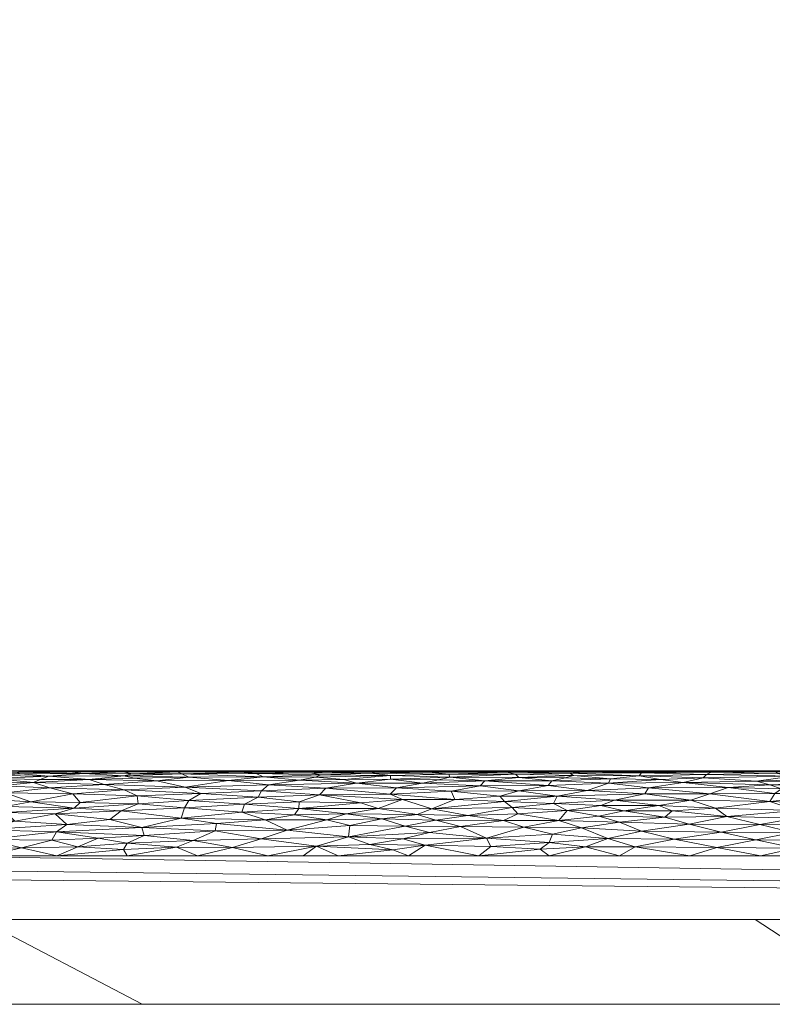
# Model space of a CAD drawing. Header units: millimetres. Extents: x -300 to 300, y 0 to 450.
# Tile 55 of 256: x -90 to -73, y 0 to 23. Entities that reach past the tile are written whole.
import ezdxf

# ---------------------------------------------------------------- set-up
doc = ezdxf.new("R2010")
doc.units = ezdxf.units.MM
doc.layers.add('A-GENM', color=13, linetype='Continuous')

# ---------------------------------------------------------------- blocks, each defined once
blk = doc.blocks.new('MODEL_CCAS0420-1080410R0 - MODEL_CCAS0420-1080410R0-453240-Preview')
at = {"layer": 'A-GENM', "lineweight": 9}
mesh = blk.add_polyface(dxfattribs=at)
corners = [(-296.159, -20, -110), (-295.657, -15.55, -110), (-294.177, -11.323, -110), (-291.793, -7.531, -110), (-288.625, -4.364, -110), (-284.831, -1.981, -110), (-280.602, -0.502, -110), (-276.147, 0, -110), (276.147, 0, -110), (280.596, -0.501, -110), (284.825, -1.978, -110), (288.619, -4.359, -110), (291.788, -7.525, -110), (294.174, -11.316, -110), (295.656, -15.545, -110), (296.159, -20, -110), (296.159, -426.171, -110), (295.658, -430.617, -110), (294.182, -434.842, -110), (291.802, -438.632, -110), (288.638, -441.797, -110), (284.848, -444.179, -110), (280.622, -445.657, -110), (276.171, -446.159, -110), (-276.171, -446.159, -110), (-280.617, -445.658, -110), (-284.842, -444.182, -110), (-288.632, -441.802, -110), (-291.797, -438.638, -110), (-294.179, -434.848, -110), (-295.657, -430.622, -110), (-296.159, -426.171, -110)]
mesh.append_faces([[corners[k] for k in face] for face in [(15, 12, 13, 14)]], dxfattribs={"vtx0": -1})
mesh.append_faces([[corners[k] for k in face] for face in [(16, 8, 15)]], dxfattribs={"vtx0": -1, "vtx1": -1})
mesh.append_faces([[corners[k] for k in face] for face in [(24, 31, 7, 8)]], dxfattribs={"vtx0": -1, "vtx1": -1, "vtx3": -1})
mesh.append_faces([[corners[k] for k in face] for face in [(31, 24, 25, 30), (18, 21, 22, 17), (17, 22, 23, 16)]], dxfattribs={"vtx0": -1, "vtx2": -1})
mesh.append_faces([[corners[k] for k in face] for face in [(0, 3, 4, 5), (0, 5, 6, 7)]], dxfattribs={"vtx0": -1, "vtx3": -1})
mesh.append_faces([[corners[k] for k in face] for face in [(28, 29, 27)]], dxfattribs={"vtx1": -1})
mesh.append_faces([[corners[k] for k in face] for face in [(25, 26, 30), (11, 12, 15, 10), (9, 10, 15, 8), (31, 0, 7)]], dxfattribs={"vtx1": -1, "vtx2": -1})
mesh.append_faces([[corners[k] for k in face] for face in [(23, 24, 8, 16)]], dxfattribs={"vtx1": -1, "vtx2": -1, "vtx3": -1})
mesh.append_faces([[corners[k] for k in face] for face in [(26, 27, 29, 30)]], dxfattribs={"vtx1": -1, "vtx3": -1})
mesh.append_faces([[corners[k] for k in face] for face in [(19, 20, 21, 18)]], dxfattribs={"vtx2": -1})
mesh.append_faces([[corners[k] for k in face] for face in [(0, 1, 2, 3)]], dxfattribs={"vtx3": -1})
mesh = blk.add_polyface(dxfattribs=at)
corners = [(279.918, 0, -2), (278.032, 0, -56), (276.147, 0, -110), (-276.147, 0, -110), (-278.032, 0, -56), (-279.918, 0, -2), (0, 0, -2)]
mesh.append_faces([[corners[k] for k in face] for face in [(6, 3, 4, 5)]], dxfattribs={"vtx0": -1})
mesh.append_faces([[corners[k] for k in face] for face in [(3, 6, 2)]], dxfattribs={"vtx0": -1, "vtx1": -1})
mesh.append_faces([[corners[k] for k in face] for face in [(1, 2, 6, 0)]], dxfattribs={"vtx1": -1})
mesh = blk.add_polyface(dxfattribs=at)
corners = [(279.918, 0, -2), (0, 0, -2), (-279.918, 0, -2), (-279.918, -0.586, -0.586), (-279.918, -2), (0, -2), (279.918, -2), (279.918, -0.586, -0.586), (-146.072, 0, -2), (-139.959, -2), (-209.938, -2), (-246.456, -2), (-73.036, 0, -2), (-212.995, 0, -2), (-69.979, -2), (-246.456, 0, -2), (146.072, -2), (139.959, 0, -2), (209.938, 0, -2), (246.456, 0, -2), (73.036, -2), (212.995, -2), (69.979, 0, -2), (246.456, -2), (-36.518, 0, -2), (-34.99, -2), (-52.485, -2), (34.99, 0, -2), (36.518, -2), (18.259, -2), (-263.187, -2), (-109.554, 0, -2), (-104.969, -2), (-122.464, -2), (263.187, 0, -2), (104.969, 0, -2), (109.554, -2), (91.295, -2), (-174.949, -2), (-179.533, 0, -2), (-162.803, 0, -2), (179.533, -2), (174.949, 0, -2), (192.444, 0, -2), (-157.454, -2), (-127.813, 0, -2), (-18.259, 0, -2), (-17.495, -2), (-229.726, 0, -2), (-228.197, -2), (229.726, -2), (228.197, 0, -2), (54.777, -2), (52.485, 0, -2), (-87.474, -2), (-91.295, 0, -2), (127.813, -2), (122.464, 0, -2), (-196.264, 0, -2), (-192.444, -2), (157.454, 0, -2), (162.803, -2), (-54.777, 0, -2), (17.495, 0, -2), (-263.187, 0, -2), (263.187, -2), (87.474, 0, -2), (196.264, -2)]
mesh.append_faces([[corners[k] for k in face] for face in [(44, 40, 38), (45, 33, 31), (46, 47, 1), (50, 51, 21), (52, 53, 28), (54, 55, 32), (56, 57, 36), (58, 59, 39), (60, 61, 42)]], dxfattribs={"vtx0": -1, "vtx1": -1})
mesh.append_faces([[corners[k] for k in face] for face in [(34, 65, 7), (30, 64, 3)]], dxfattribs={"vtx0": -1, "vtx1": -1, "vtx2": -1})
mesh.append_faces([[corners[k] for k in face] for face in [(5, 63, 1, 47), (42, 61, 41, 43), (19, 23, 65, 34), (32, 55, 31, 33), (28, 53, 27, 29), (39, 59, 38, 40), (36, 57, 35, 37), (21, 51, 18, 67), (63, 5, 29, 27), (67, 18, 43, 41), (37, 35, 66)]], dxfattribs={"vtx0": -1, "vtx2": -1})
mesh.append_faces([[corners[k] for k in face] for face in [(2, 3, 64)]], dxfattribs={"vtx1": -1})
mesh.append_faces([[corners[k] for k in face] for face in [(25, 47, 46, 24), (9, 33, 45, 8), (8, 40, 44, 9), (49, 10, 13, 48), (11, 49, 48, 15), (19, 51, 50, 23), (20, 37, 66, 22), (26, 25, 24, 62), (14, 26, 62, 12), (22, 53, 52, 20), (30, 11, 15, 64), (12, 55, 54, 14), (17, 57, 56, 16), (10, 59, 58, 13), (16, 61, 60, 17)]], dxfattribs={"vtx1": -1, "vtx3": -1})
mesh.append_faces([[corners[k] for k in face] for face in [(3, 4, 30), (65, 6, 7), (7, 0, 34)]], dxfattribs={"vtx2": -1})
mesh = blk.add_polyface(dxfattribs=at)
corners = [(-279.918, -2), (-292.651, -7.27), (-297.929, -20), (-297.929, -224.97), (-297.929, -429.94), (-292.661, -442.661), (-279.94, -447.929), (0, -447.929), (279.94, -447.929), (292.661, -442.661), (297.929, -429.94), (297.929, -224.97), (297.929, -20), (292.651, -7.27), (279.918, -2), (0, -2), (0, -3.5), (13.257, -3.5), (26.515, -3.5), (39.772, -3.5), (53.029, -3.5), (66.287, -3.5), (79.544, -3.5), (92.801, -3.5), (106.059, -3.5), (119.316, -3.5), (132.573, -3.5), (145.831, -3.5), (159.088, -3.5), (172.345, -3.5), (185.603, -3.5), (198.86, -3.5), (212.117, -3.5), (225.375, -3.5), (238.632, -3.5), (251.889, -3.5), (265.147, -3.5), (278.404, -3.5), (291.028, -7.487), (296.497, -19.511), (296.5, -32.769), (296.5, -46.026), (296.5, -59.283), (296.5, -72.541), (296.5, -85.798), (296.5, -99.055), (296.5, -112.313), (296.5, -125.57), (296.5, -138.827), (296.5, -152.085), (296.5, -165.342), (296.5, -178.599), (296.5, -191.857), (296.5, -205.114), (296.5, -218.371), (296.5, -231.629), (296.5, -244.886), (296.5, -258.143), (296.499, -271.401), (296.499, -284.658), (296.499, -297.915), (296.499, -311.173), (296.499, -324.43), (296.499, -337.687), (296.5, -350.945), (296.5, -364.202), (296.5, -377.459), (296.5, -390.717), (296.5, -403.974), (296.5, -417.231), (296.497, -430.489), (291.028, -442.513), (278.404, -446.5), (265.147, -446.5), (251.889, -446.5), (238.632, -446.5), (225.375, -446.5), (212.117, -446.5), (198.86, -446.5), (185.603, -446.5), (172.345, -446.5), (159.088, -446.5), (145.831, -446.5), (132.573, -446.5), (119.316, -446.5), (106.059, -446.5), (92.801, -446.5), (79.544, -446.5), (66.287, -446.5), (53.029, -446.5), (39.772, -446.5), (26.515, -446.5), (13.257, -446.5), (0, -446.5), (-12.926, -446.5), (-25.852, -446.5), (-38.777, -446.5), (-51.703, -446.5), (-64.629, -446.5), (-77.555, -446.5), (-90.48, -446.5), (-103.406, -446.5), (-116.332, -446.5), (-129.258, -446.5), (-142.183, -446.5), (-155.109, -446.5), (-168.035, -446.5), (-180.961, -446.5), (-193.887, -446.5), (-206.812, -446.5), (-219.738, -446.5), (-232.664, -446.5), (-245.59, -446.5), (-258.515, -446.5), (-271.441, -446.5), (-284.356, -445.968), (-294.544, -438.124), (-296.5, -425.35), (-296.5, -412.424), (-296.5, -399.498), (-296.5, -386.572), (-296.5, -373.646), (-296.5, -360.721), (-296.5, -347.795), (-296.499, -334.869), (-296.499, -321.943), (-296.499, -309.018), (-296.499, -296.092), (-296.499, -283.166), (-296.499, -270.24), (-296.5, -257.315), (-296.5, -244.389), (-296.5, -231.463), (-296.5, -218.537), (-296.5, -205.611), (-296.5, -192.686), (-296.5, -179.76), (-296.5, -166.834), (-296.5, -153.908), (-296.5, -140.983), (-296.5, -128.057), (-296.5, -115.131), (-296.5, -102.205), (-296.5, -89.28), (-296.5, -76.354), (-296.5, -63.428), (-296.5, -50.502), (-296.5, -37.576), (-296.5, -24.651), (-294.544, -11.876), (-284.356, -4.032), (-271.441, -3.5), (-258.515, -3.5), (-245.59, -3.5), (-232.664, -3.5), (-219.738, -3.5), (-206.812, -3.5), (-193.887, -3.5), (-180.961, -3.5), (-168.035, -3.5), (-155.109, -3.5), (-142.183, -3.5), (-129.258, -3.5), (-116.332, -3.5), (-103.406, -3.5), (-90.48, -3.5), (-77.555, -3.5), (-64.629, -3.5), (-51.703, -3.5), (-38.777, -3.5), (-25.852, -3.5), (-12.926, -3.5), (-294.538, -438.129), (-294.547, -438.108)]
mesh.append_faces([[corners[k] for k in face] for face in [(116, 172, 173)]])
mesh.append_faces([[corners[k] for k in face] for face in [(118, 4, 117), (6, 115, 5), (115, 6, 114), (7, 104, 6), (1, 150, 0), (151, 0, 150)]], dxfattribs={"vtx0": -1, "vtx1": -1})
mesh.append_faces([[corners[k] for k in face] for face in [(4, 124, 125), (7, 99, 100), (2, 148, 149), (149, 1, 2), (2, 141, 142), (0, 151, 152), (0, 160, 161, 15), (15, 165, 166), (15, 170, 171), (8, 81, 82, 7), (8, 72, 73), (11, 61, 62, 10), (12, 46, 47, 11), (38, 13, 14, 37), (13, 38, 39, 12)]], dxfattribs={"vtx0": -1, "vtx2": -1})
mesh.append_faces([[corners[k] for k in face] for face in [(4, 118, 119, 120), (4, 120, 121, 122), (3, 128, 129, 130), (3, 130, 131, 132), (3, 138, 139, 140), (0, 154, 155, 156), (0, 156, 157, 158), (15, 161, 162, 163), (15, 163, 164, 165), (8, 73, 74, 75), (7, 86, 87, 88), (7, 83, 84, 85), (10, 68, 69, 70), (11, 55, 56, 57), (14, 28, 29, 30), (14, 32, 33, 34), (15, 19, 20, 21), (12, 44, 45, 46), (11, 49, 50, 51), (11, 47, 48, 49), (12, 39, 40, 41)]], dxfattribs={"vtx0": -1, "vtx3": -1})
mesh.append_faces([[corners[k] for k in face] for face in [(123, 124, 4, 122), (127, 128, 3, 126), (113, 114, 6, 112), (111, 112, 6, 110), (109, 110, 6, 108), (107, 108, 6, 106), (96, 97, 7, 95), (105, 106, 6, 104), (103, 104, 7, 102), (101, 102, 7, 100), (98, 99, 7, 97), (94, 95, 7, 93), (135, 136, 3, 134), (137, 138, 3, 136), (133, 134, 3, 132), (145, 146, 2, 144), (147, 148, 2, 146), (143, 144, 2, 142), (149, 150, 1), (153, 154, 0, 152), (159, 160, 0, 158), (169, 170, 15, 168), (167, 168, 15, 166), (78, 79, 8, 77), (80, 81, 8, 79), (76, 77, 8, 75), (91, 92, 7, 90), (89, 90, 7, 88), (85, 86, 7), (82, 83, 7), (67, 68, 10, 66), (65, 66, 10, 64), (60, 61, 11, 59), (58, 59, 11, 57), (63, 64, 10, 62), (54, 55, 11, 53), (26, 27, 15, 25), (31, 32, 14, 30), (16, 17, 15, 171), (18, 19, 15, 17), (24, 25, 15, 23), (22, 23, 15, 21), (34, 35, 14), (52, 53, 11, 51), (36, 37, 14, 35), (42, 43, 12, 41), (43, 44, 12), (92, 93, 7)]], dxfattribs={"vtx1": -1, "vtx2": -1})
mesh.append_faces([[corners[k] for k in face] for face in [(3, 4, 125, 126), (2, 3, 140, 141), (71, 72, 8, 9), (70, 71, 9, 10), (27, 28, 14, 15)]], dxfattribs={"vtx1": -1, "vtx3": -1})
mesh.append_faces([[corners[k] for k in face] for face in [(4, 173, 117), (115, 172, 5)]], dxfattribs={"vtx2": -1})
mesh = blk.add_polyface(dxfattribs=at)
corners = [(74.105, -4.96, -0.633), (72.692, -4.777, -0.463), (72.575, -4.97, -0.643), (72.51, -5.485, -1.752), (74.071, -5.471, -1.66), (72.547, -5.445, -1.533), (74.071, -5.5, -2), (73.532, -5.495, -1.854), (72.559, -5.5, -2), (74.729, -5.226, -0.99), (72.695, -5.17, -0.9), (73.007, -5.258, -1.046), (72.165, -5.376, -1.307), (74.263, -5.335, -1.204), (74.181, -5.418, -1.432), (73.019, -3.873, -0.039), (72.087, -3.676, -0.009), (71.382, -3.865, -0.037), (73.943, -3.692, -0.011), (72.915, -3.5), (72.149, -4.051, -0.083), (72.414, -5.076, -0.769), (71.505, -5.139, -0.854), (70.996, -5.402, -1.38), (70.927, -5.472, -1.666), (72.062, -4.565, -0.312), (73.972, -4.621, -0.348), (73.701, -4.422, -0.232), (71.262, -4.232, -0.146), (72.926, -4.236, -0.147), (72.069, -4.386, -0.214), (71.554, -5.495, -1.857), (71.258, -3.5), (73.84, -4.055, -0.084), (70.466, -4.434, -0.238), (71.115, -5.32, -1.172), (71.042, -5.235, -1.005), (70.722, -5.045, -0.73), (71.259, -4.924, -0.595), (71.443, -4.731, -0.426), (73.669, -5.107, -0.809), (71.047, -5.5, -2), (71.151, -5.443, -1.524)]
mesh.append_faces([[corners[k] for k in face] for face in [(6, 7, 8), (32, 16, 19), (8, 31, 41)]], dxfattribs={"vtx0": -1, "vtx1": -1})
mesh.append_faces([[corners[k] for k in face] for face in [(0, 1, 2), (3, 4, 5), (9, 10, 11), (12, 13, 11), (5, 14, 12), (15, 16, 17), (16, 18, 19), (17, 20, 15), (21, 22, 10), (14, 5, 4), (12, 14, 13), (5, 12, 23), (3, 5, 24), (25, 1, 26), (27, 25, 26), (20, 28, 29), (28, 30, 29), (3, 31, 8), (7, 4, 3), (33, 15, 20), (30, 34, 25), (33, 20, 29), (27, 29, 30), (16, 15, 18), (12, 11, 35), (11, 10, 36), (11, 36, 35), (21, 37, 22), (2, 1, 38), (39, 38, 1), (25, 39, 1), (27, 30, 25), (40, 0, 2), (24, 31, 3), (8, 7, 3), (24, 5, 42), (5, 23, 42), (21, 40, 2), (36, 10, 22), (40, 21, 10), (37, 21, 2)]], dxfattribs={"vtx0": -1, "vtx1": -1, "vtx2": -1})
mesh = blk.add_polyface(dxfattribs=at)
corners = [(75.772, -5.383, -1.326), (74.181, -5.418, -1.432), (75.711, -5.451, -1.558), (73.84, -4.055, -0.084), (74.595, -4.244, -0.151), (75.718, -4.083, -0.093), (74.263, -5.335, -1.204), (75.266, -5.297, -1.122), (74.729, -5.226, -0.99), (72.695, -5.17, -0.9), (73.669, -5.107, -0.809), (75.638, -4.957, -0.63), (76.35, -4.81, -0.49), (74.55, -4.811, -0.491), (75.162, -4.412, -0.227), (76.229, -4.288, -0.169), (75.309, -4.687, -0.394), (74.943, -3.891, -0.043), (74.105, -4.96, -0.633), (75.546, -5.104, -0.805), (76.491, -5.208, -0.959), (73.007, -5.258, -1.046), (74.071, -5.471, -1.66), (75.843, -5.48, -1.716), (74.827, -5.493, -1.832), (73.701, -4.422, -0.232), (72.692, -4.777, -0.463), (73.972, -4.621, -0.348), (74.071, -5.5, -2), (75.582, -5.5, -2), (73.532, -5.495, -1.854), (75.867, -3.707, -0.012), (73.943, -3.692, -0.011), (74.573, -3.5), (72.926, -4.236, -0.147), (73.019, -3.873, -0.039), (76.508, -3.909, -0.047), (74.988, -4.56, -0.31), (76.338, -5.495, -1.86), (76.23, -3.5), (72.915, -3.5), (76.128, -4.561, -0.31)]
mesh.append_faces([[corners[k] for k in face] for face in [(33, 31, 39)]], dxfattribs={"vtx0": -1, "vtx1": -1})
mesh.append_faces([[corners[k] for k in face] for face in [(0, 1, 2), (3, 4, 5), (6, 7, 8), (9, 8, 10), (11, 12, 13), (14, 15, 4), (13, 12, 16), (17, 3, 5), (18, 10, 19), (8, 20, 19), (10, 8, 19), (8, 21, 6), (18, 19, 11), (1, 0, 6), (2, 1, 22), (23, 22, 24), (14, 4, 25), (26, 13, 27), (18, 11, 13), (7, 20, 8), (28, 24, 30), (31, 32, 17), (31, 33, 32), (4, 3, 34), (35, 17, 32), (25, 4, 34), (4, 15, 5), (36, 17, 5), (27, 16, 37), (17, 35, 3), (24, 29, 38), (22, 23, 2), (24, 38, 23), (37, 25, 27), (26, 18, 13), (22, 30, 24), (37, 16, 41), (27, 13, 16), (41, 14, 37), (25, 37, 14), (0, 7, 6)]], dxfattribs={"vtx0": -1, "vtx1": -1, "vtx2": -1})
mesh.append_faces([[corners[k] for k in face] for face in [(28, 29, 24), (33, 40, 32)]], dxfattribs={"vtx1": -1, "vtx2": -1})
mesh = blk.add_polyface(dxfattribs=at)
corners = [(75.711, -5.451, -1.558), (77.094, -5.48, -1.718), (77.405, -5.445, -1.532), (75.638, -4.957, -0.63), (76.993, -5.04, -0.723), (77.701, -4.901, -0.573), (77.887, -3.813, -0.028), (76.508, -3.909, -0.047), (77.814, -4.005, -0.07), (77.914, -5.152, -0.873), (76.491, -5.208, -0.959), (75.546, -5.104, -0.805), (76.35, -4.81, -0.49), (76.338, -5.495, -1.86), (77.986, -5.494, -1.849), (76.444, -5.31, -1.149), (75.266, -5.297, -1.122), (75.772, -5.383, -1.326), (75.867, -3.707, -0.012), (74.943, -3.891, -0.043), (75.843, -5.48, -1.716), (77.659, -4.329, -0.187), (76.721, -4.43, -0.236), (77.466, -4.563, -0.311), (78.489, -4.176, -0.125), (77.125, -4.156, -0.118), (77.825, -5.266, -1.062), (77.785, -4.73, -0.426), (76.669, -4.684, -0.392), (75.309, -4.687, -0.394), (77.511, -5.332, -1.197), (77.315, -5.389, -1.343), (75.582, -5.5, -2), (77.094, -5.5, -2), (76.229, -4.288, -0.169), (75.718, -4.083, -0.093), (77.032, -3.712, -0.013), (78.103, -3.655, -0.007), (76.23, -3.5), (75.162, -4.412, -0.227), (76.128, -4.561, -0.31), (77.887, -3.5)]
mesh.append_faces([[corners[k] for k in face] for face in [(0, 1, 2), (3, 4, 5), (6, 7, 8), (9, 4, 10), (4, 11, 10), (5, 12, 3), (13, 14, 1), (15, 16, 17), (18, 19, 7), (13, 1, 20), (21, 22, 23), (21, 24, 25), (9, 10, 26), (4, 3, 11), (5, 27, 12), (28, 12, 27), (29, 12, 28), (10, 15, 26), (26, 15, 30), (15, 17, 31), (2, 17, 0), (2, 31, 17), (13, 33, 14), (34, 25, 35), (36, 7, 6), (25, 7, 35), (6, 37, 36), (25, 8, 7), (38, 18, 36), (21, 25, 34), (22, 21, 34), (20, 1, 0), (22, 39, 40), (39, 22, 34), (22, 40, 23), (28, 23, 40), (36, 37, 41), (7, 36, 18), (23, 28, 27), (28, 40, 29), (10, 16, 15), (15, 31, 30)]], dxfattribs={"vtx0": -1, "vtx1": -1, "vtx2": -1})
mesh.append_faces([[corners[k] for k in face] for face in [(13, 32, 33)]], dxfattribs={"vtx0": -1, "vtx2": -1})
mesh.append_faces([[corners[k] for k in face] for face in [(41, 38, 36)]], dxfattribs={"vtx1": -1, "vtx2": -1})
mesh = blk.add_polyface(dxfattribs=at)
corners = [(78.606, -5.5, -2), (80.117, -5.5, -2), (79.362, -5.494, -1.845), (77.825, -5.266, -1.062), (79.404, -5.267, -1.063), (77.914, -5.152, -0.873), (78.604, -5.347, -1.234), (80.225, -5.349, -1.237), (79.544, -3.5), (77.887, -3.5), (78.103, -3.655, -0.007), (79.515, -5.147, -0.865), (77.405, -5.445, -1.532), (78.889, -5.473, -1.67), (78.685, -5.419, -1.435), (77.887, -3.813, -0.028), (77.814, -4.005, -0.07), (79.364, -3.918, -0.049), (77.785, -4.73, -0.426), (78.941, -4.779, -0.464), (78.763, -4.635, -0.358), (78.489, -4.176, -0.125), (77.659, -4.329, -0.187), (78.961, -4.329, -0.187), (80.201, -5.018, -0.697), (78.606, -5.029, -0.71), (77.701, -4.901, -0.573), (79.048, -4.907, -0.579), (76.993, -5.04, -0.723), (77.315, -5.389, -1.343), (77.466, -4.563, -0.311), (78.626, -4.484, -0.265), (77.511, -5.332, -1.197), (80.255, -5.419, -1.437), (77.094, -5.48, -1.718), (77.986, -5.494, -1.849), (79.265, -3.719, -0.014), (77.094, -5.5, -2), (77.125, -4.156, -0.118), (79.981, -4.188, -0.129), (79.803, -4.451, -0.247), (80.111, -4.822, -0.5)]
mesh.append_faces([[corners[k] for k in face] for face in [(3, 4, 5), (4, 6, 7), (11, 5, 4), (4, 3, 6), (12, 13, 14), (15, 16, 17), (18, 19, 20), (17, 16, 21), (21, 22, 23), (11, 24, 25), (26, 27, 19), (5, 11, 25), (28, 5, 25), (26, 28, 25), (29, 12, 14), (27, 26, 25), (30, 31, 22), (6, 29, 14), (14, 7, 6), (32, 6, 3), (13, 33, 14), (13, 12, 34), (2, 35, 0), (17, 36, 15), (35, 13, 34), (13, 35, 2), (16, 38, 21), (15, 36, 10), (21, 39, 17), (23, 22, 31), (40, 23, 31), (20, 30, 18), (24, 27, 25), (19, 27, 41), (26, 19, 18), (30, 20, 31), (8, 10, 36), (40, 31, 20), (23, 39, 21), (29, 6, 32)]], dxfattribs={"vtx0": -1, "vtx1": -1, "vtx2": -1})
mesh.append_faces([[corners[k] for k in face] for face in [(0, 1, 2), (8, 9, 10), (37, 0, 35)]], dxfattribs={"vtx1": -1, "vtx2": -1})
mesh = blk.add_polyface(dxfattribs=at)
corners = [(80.872, -5.214, -0.969), (80.499, -5.286, -1.1), (81.63, -5.303, -1.136), (80.65, -4.609, -0.34), (81.345, -4.829, -0.506), (81.919, -4.611, -0.342), (81.634, -4.951, -0.623), (80.111, -4.822, -0.5), (80.201, -5.018, -0.697), (79.048, -4.907, -0.579), (80.996, -4.473, -0.259), (79.803, -4.451, -0.247), (80.255, -5.419, -1.437), (81.629, -5.388, -1.34), (80.225, -5.349, -1.237), (79.362, -5.494, -1.845), (80.723, -5.473, -1.674), (78.889, -5.473, -1.67), (81.488, -5.102, -0.802), (79.515, -5.147, -0.865), (79.981, -4.188, -0.129), (80.56, -4.336, -0.19), (81.283, -4.199, -0.133), (82.086, -5.448, -1.547), (78.763, -4.635, -0.358), (79.404, -5.267, -1.063), (78.685, -5.419, -1.435), (81.338, -3.902, -0.045), (82.111, -3.767, -0.02), (80.811, -3.748, -0.018), (80.117, -5.5, -2), (80.873, -5.495, -1.852), (81.629, -5.5, -2), (79.364, -3.918, -0.049), (80.704, -4.05, -0.083), (79.265, -3.719, -0.014), (79.544, -3.5), (81.975, -5.478, -1.704), (78.961, -4.329, -0.187), (78.941, -4.779, -0.464), (81.833, -4.368, -0.205), (81.201, -3.5), (81.574, -3.637, -0.005)]
mesh.append_faces([[corners[k] for k in face] for face in [(32, 31, 30), (36, 29, 41)]], dxfattribs={"vtx0": -1, "vtx1": -1})
mesh.append_faces([[corners[k] for k in face] for face in [(0, 1, 2), (3, 4, 5), (6, 7, 8), (9, 8, 7), (10, 11, 3), (12, 13, 14), (15, 16, 17), (3, 7, 4), (6, 8, 18), (8, 19, 18), (20, 21, 22), (12, 23, 13), (4, 7, 6), (11, 24, 3), (1, 25, 14), (26, 12, 14), (2, 14, 13), (23, 12, 16), (18, 19, 0), (25, 0, 19), (17, 16, 12), (27, 28, 29), (15, 30, 31), (15, 31, 16), (27, 33, 34), (35, 33, 29), (29, 36, 35), (31, 37, 16), (20, 38, 21), (3, 39, 7), (3, 24, 39), (10, 40, 21), (11, 10, 21), (10, 3, 5), (38, 11, 21), (20, 22, 34), (40, 22, 21), (33, 20, 34), (2, 1, 14), (0, 25, 1), (33, 27, 29), (41, 29, 42)]], dxfattribs={"vtx0": -1, "vtx1": -1, "vtx2": -1})
mesh = blk.add_polyface(dxfattribs=at)
corners = [(81.833, -4.368, -0.205), (80.996, -4.473, -0.259), (82.668, -4.49, -0.268), (82.323, -4.748, -0.439), (81.345, -4.829, -0.506), (83.297, -4.939, -0.61), (82.428, -5.21, -0.963), (83.151, -5.091, -0.788), (81.488, -5.102, -0.802), (83.124, -4.349, -0.196), (81.283, -4.199, -0.133), (82.616, -3.943, -0.054), (80.704, -4.05, -0.083), (81.338, -3.902, -0.045), (82.585, -4.209, -0.137), (84.058, -4.1, -0.099), (83.27, -5.406, -1.394), (81.629, -5.388, -1.34), (82.086, -5.448, -1.547), (81.63, -5.303, -1.136), (80.872, -5.214, -0.969), (81.634, -4.951, -0.623), (81.975, -5.478, -1.704), (80.873, -5.495, -1.852), (82.155, -5.495, -1.857), (83.141, -5.5, -2), (83.141, -5.485, -1.754), (83.519, -5.455, -1.576), (82.724, -5.299, -1.127), (83.887, -4.468, -0.256), (83.395, -5.348, -1.235), (81.919, -4.611, -0.342), (83.787, -4.614, -0.344), (81.574, -3.637, -0.005), (82.858, -3.5), (81.201, -3.5), (81.629, -5.5, -2), (83.777, -4.771, -0.458), (83.373, -3.724, -0.014), (80.723, -5.473, -1.674), (83.767, -5.278, -1.085), (82.111, -3.767, -0.02), (80.811, -3.748, -0.018)]
mesh.append_faces([[corners[k] for k in face] for face in [(0, 1, 2), (3, 4, 5), (6, 7, 8), (0, 2, 9), (10, 11, 12), (13, 12, 11), (11, 14, 15), (16, 17, 18), (19, 6, 20), (21, 7, 5), (22, 23, 24), (24, 25, 26), (16, 18, 27), (6, 19, 28), (8, 7, 21), (2, 29, 9), (11, 10, 14), (26, 22, 24), (17, 16, 30), (8, 20, 6), (31, 32, 2), (24, 23, 36), (5, 37, 3), (38, 34, 33), (15, 14, 9), (27, 22, 26), (18, 39, 22), (22, 27, 18), (14, 10, 0), (14, 0, 9), (32, 31, 3), (1, 31, 2), (30, 28, 17), (6, 28, 40), (17, 28, 19), (5, 4, 21), (4, 3, 31), (41, 11, 38), (11, 41, 13), (41, 33, 42), (33, 41, 38)]], dxfattribs={"vtx0": -1, "vtx1": -1, "vtx2": -1})
mesh.append_faces([[corners[k] for k in face] for face in [(33, 34, 35), (24, 36, 25)]], dxfattribs={"vtx0": -1, "vtx2": -1})
mesh = blk.add_polyface(dxfattribs=at)
corners = [(84.628, -5.36, -1.265), (83.395, -5.348, -1.235), (83.27, -5.406, -1.394), (84.746, -4.877, -0.55), (86.38, -4.805, -0.486), (85.062, -4.712, -0.412), (84.498, -5.171, -0.901), (82.428, -5.21, -0.963), (83.767, -5.278, -1.085), (84.794, -5.434, -1.488), (86.542, -5.427, -1.464), (83.151, -5.091, -0.788), (83.373, -3.724, -0.014), (83.687, -3.5), (82.858, -3.5), (85.344, -3.691, -0.011), (84.67, -3.897, -0.044), (86.466, -5.118, -0.824), (84.662, -5.029, -0.71), (85.439, -5.271, -1.07), (83.297, -4.939, -0.61), (83.777, -4.771, -0.458), (83.887, -4.468, -0.256), (85.129, -4.526, -0.289), (84.58, -4.343, -0.193), (83.787, -4.614, -0.344), (85.728, -4.256, -0.156), (84.058, -4.1, -0.099), (83.519, -5.455, -1.576), (86.094, -4.963, -0.635), (86.559, -4.387, -0.215), (82.668, -4.49, -0.268), (82.616, -3.943, -0.054), (82.323, -4.748, -0.439), (86.173, -3.5), (84.516, -3.5), (85.757, -4.086, -0.094), (84.652, -5.5, -2), (84.433, -5.493, -1.827), (83.141, -5.5, -2), (85.847, -5.494, -1.843), (85.164, -5.473, -1.674), (83.141, -5.485, -1.754), (83.124, -4.349, -0.196), (82.724, -5.299, -1.127)]
mesh.append_faces([[corners[k] for k in face] for face in [(37, 38, 39)]], dxfattribs={"vtx0": -1, "vtx1": -1})
mesh.append_faces([[corners[k] for k in face] for face in [(0, 1, 2), (3, 4, 5), (6, 7, 8), (0, 9, 10), (7, 6, 11), (15, 12, 16), (17, 18, 6), (8, 0, 19), (2, 9, 0), (6, 8, 19), (6, 18, 11), (20, 11, 18), (18, 3, 20), (21, 20, 3), (22, 23, 24), (23, 25, 5), (26, 27, 24), (1, 0, 8), (2, 28, 9), (29, 3, 18), (5, 25, 21), (23, 30, 24), (25, 22, 31), (5, 21, 3), (16, 12, 32), (25, 33, 21), (15, 35, 12), (27, 36, 16), (32, 27, 16), (40, 41, 38), (28, 41, 9), (38, 41, 42), (39, 38, 42), (37, 40, 38), (41, 28, 42), (23, 22, 25), (24, 27, 43), (24, 43, 22), (8, 44, 1), (27, 26, 36)]], dxfattribs={"vtx0": -1, "vtx1": -1, "vtx2": -1})
mesh.append_faces([[corners[k] for k in face] for face in [(12, 13, 14), (15, 34, 35), (12, 35, 13)]], dxfattribs={"vtx0": -1, "vtx2": -1})
mesh = blk.add_polyface(dxfattribs=at)
corners = [(87.431, -3.977, -0.063), (85.757, -4.086, -0.094), (87.484, -4.165, -0.12), (86.479, -4.627, -0.352), (85.062, -4.712, -0.412), (86.38, -4.805, -0.486), (87.664, -5.325, -1.182), (86.376, -5.351, -1.242), (87.909, -5.382, -1.324), (86.094, -4.963, -0.635), (86.466, -5.118, -0.824), (87.901, -5.057, -0.744), (85.439, -5.271, -1.07), (87.128, -5.264, -1.057), (84.746, -4.877, -0.55), (87.97, -4.559, -0.309), (86.559, -4.387, -0.215), (87.676, -5.5, -2), (87.159, -5.495, -1.857), (86.164, -5.5, -2), (86.542, -5.427, -1.464), (87.914, -5.48, -1.717), (86.642, -5.479, -1.711), (85.164, -5.473, -1.674), (88.371, -5.182, -0.918), (84.628, -5.36, -1.265), (84.794, -5.434, -1.488), (84.498, -5.171, -0.901), (87.573, -4.726, -0.423), (87.595, -4.909, -0.58), (84.662, -5.029, -0.71), (85.129, -4.526, -0.289), (85.728, -4.256, -0.156), (85.344, -3.691, -0.011), (84.67, -3.897, -0.044), (86.278, -3.861, -0.036), (87.83, -3.797, -0.025), (84.58, -4.343, -0.193), (85.847, -5.494, -1.843), (84.652, -5.5, -2), (86.666, -3.7, -0.012), (86.173, -3.5), (87.83, -3.5), (87.713, -5.429, -1.471)]
mesh.append_faces([[corners[k] for k in face] for face in [(17, 18, 19)]], dxfattribs={"vtx0": -1, "vtx1": -1})
mesh.append_faces([[corners[k] for k in face] for face in [(0, 1, 2), (3, 4, 5), (6, 7, 8), (9, 10, 11), (10, 12, 13), (5, 14, 9), (3, 15, 16), (8, 7, 20), (21, 22, 18), (20, 23, 22), (10, 13, 24), (13, 12, 7), (25, 7, 12), (7, 25, 20), (23, 20, 26), (10, 27, 12), (15, 3, 28), (9, 11, 29), (10, 9, 30), (9, 29, 5), (5, 28, 3), (31, 4, 3), (32, 2, 1), (16, 31, 3), (33, 34, 35), (1, 35, 34), (0, 36, 35), (16, 32, 37), (1, 0, 35), (38, 18, 22), (19, 18, 38), (22, 23, 38), (29, 28, 5), (35, 40, 33), (41, 33, 40), (36, 40, 35), (7, 6, 13), (8, 20, 43), (43, 20, 22), (2, 32, 16)]], dxfattribs={"vtx0": -1, "vtx1": -1, "vtx2": -1})
mesh.append_faces([[corners[k] for k in face] for face in [(40, 42, 41)]], dxfattribs={"vtx0": -1, "vtx2": -1})
mesh.append_faces([[corners[k] for k in face] for face in [(39, 19, 38)]], dxfattribs={"vtx1": -1, "vtx2": -1})
mesh = blk.add_polyface(dxfattribs=at)
corners = [(87.128, -5.264, -1.057), (87.664, -5.325, -1.182), (88.72, -5.3, -1.128), (87.159, -5.495, -1.857), (87.676, -5.5, -2), (88.431, -5.495, -1.863), (90.278, -5.493, -1.834), (89.187, -5.481, -1.722), (89.111, -4.96, -0.633), (87.901, -5.057, -0.744), (89.649, -5.097, -0.796), (88.235, -4.356, -0.199), (87.484, -4.165, -0.12), (86.559, -4.387, -0.215), (89.487, -3.5), (87.83, -3.5), (87.919, -3.647, -0.006), (87.83, -3.797, -0.025), (88.991, -3.712, -0.013), (89.187, -5.5, -2), (88.938, -4.758, -0.448), (87.595, -4.909, -0.58), (89.6, -3.864, -0.037), (88.51, -3.918, -0.049), (89.49, -4.062, -0.087), (90.033, -5.223, -0.985), (88.371, -5.182, -0.918), (87.909, -5.382, -1.324), (89.673, -5.379, -1.315), (88.849, -5.439, -1.508), (87.713, -5.429, -1.471), (86.642, -5.479, -1.711), (87.914, -5.48, -1.717), (86.466, -5.118, -0.824), (87.573, -4.726, -0.423), (87.97, -4.559, -0.309), (86.666, -3.7, -0.012), (87.431, -3.977, -0.063), (89.247, -4.236, -0.147), (89.074, -4.621, -0.348), (89.521, -4.486, -0.266), (90.094, -4.773, -0.459)]
mesh.append_faces([[corners[k] for k in face] for face in [(19, 5, 4)]], dxfattribs={"vtx0": -1, "vtx1": -1})
mesh.append_faces([[corners[k] for k in face] for face in [(0, 1, 2), (3, 4, 5), (5, 6, 7), (8, 9, 10), (11, 12, 13), (16, 17, 18), (8, 20, 21), (22, 23, 24), (25, 10, 26), (2, 25, 26), (0, 2, 26), (2, 27, 28), (29, 28, 27), (29, 27, 30), (26, 10, 9), (31, 32, 30), (8, 21, 9), (33, 26, 9), (34, 21, 20), (35, 11, 13), (17, 16, 36), (37, 12, 24), (38, 12, 11), (5, 19, 6), (32, 5, 7), (5, 32, 3), (7, 29, 32), (32, 29, 30), (34, 20, 39), (18, 17, 23), (37, 23, 17), (14, 16, 18), (40, 11, 35), (39, 40, 35), (36, 16, 15), (24, 23, 37), (18, 23, 22), (27, 2, 1), (12, 38, 24), (40, 38, 11), (34, 39, 35), (39, 20, 41)]], dxfattribs={"vtx0": -1, "vtx1": -1, "vtx2": -1})
mesh.append_faces([[corners[k] for k in face] for face in [(14, 15, 16)]], dxfattribs={"vtx1": -1, "vtx2": -1})
mesh = blk.add_polyface(dxfattribs=at)
corners = [(89.877, -5.299, -1.125), (89.673, -5.379, -1.315), (90.987, -5.318, -1.166), (90.033, -5.223, -0.985), (90.316, -3.689, -0.01), (89.6, -3.864, -0.037), (91.144, -3.883, -0.041), (91.784, -5.217, -0.975), (92.06, -3.674, -0.009), (91.144, -3.5), (90.094, -4.773, -0.459), (90.7, -4.981, -0.656), (91.131, -4.83, -0.507), (89.49, -4.062, -0.087), (90.278, -5.493, -1.834), (91.443, -5.497, -1.881), (90.442, -5.471, -1.658), (89.521, -4.486, -0.266), (90.477, -4.318, -0.182), (89.247, -4.236, -0.147), (88.849, -5.439, -1.508), (90.338, -5.433, -1.486), (91.218, -4.114, -0.103), (91.646, -5.455, -1.579), (91.016, -5.387, -1.337), (89.649, -5.097, -0.796), (90.819, -5.144, -0.862), (92.151, -4.709, -0.41), (90.705, -4.663, -0.377), (89.111, -4.96, -0.633), (90.688, -4.522, -0.287), (89.074, -4.621, -0.348), (91.975, -4.317, -0.182), (89.187, -5.481, -1.722), (90.699, -5.5, -2), (89.187, -5.5, -2), (89.487, -3.5), (88.991, -3.712, -0.013), (91.879, -4.501, -0.274), (88.72, -5.3, -1.128), (91.912, -5.085, -0.78), (88.938, -4.758, -0.448)]
mesh.append_faces([[corners[k] for k in face] for face in [(0, 1, 2), (0, 2, 3), (4, 5, 6), (2, 7, 3), (8, 9, 4), (10, 11, 12), (13, 6, 5), (14, 15, 16), (17, 18, 19), (20, 21, 1), (13, 19, 22), (16, 23, 21), (24, 1, 21), (24, 2, 1), (16, 21, 20), (11, 25, 26), (12, 27, 28), (26, 25, 3), (29, 25, 11), (29, 11, 10), (28, 30, 31), (10, 12, 28), (30, 18, 17), (22, 18, 32), (16, 20, 33), (14, 16, 33), (23, 24, 21), (14, 34, 15), (8, 4, 6), (37, 5, 4), (4, 36, 37), (19, 18, 22), (38, 30, 28), (6, 13, 22), (3, 39, 0), (1, 0, 39), (7, 26, 3), (11, 26, 40), (31, 10, 28), (29, 10, 41), (18, 30, 38), (31, 30, 17)]], dxfattribs={"vtx0": -1, "vtx1": -1, "vtx2": -1})
mesh.append_faces([[corners[k] for k in face] for face in [(35, 34, 14), (9, 36, 4)]], dxfattribs={"vtx1": -1, "vtx2": -1})
mesh = blk.add_polyface(dxfattribs=at)
corners = [(0, -113.079, -5), (74.359, -113.079, -5), (148.718, -113.079, -5), (223.077, -113.079, -5), (294.5, -132.968, -5), (294.499, -81.318, -5), (294.499, -29.667, -5), (258.762, -5.5, -5), (206.609, -5.5, -5), (154.956, -5.5, -5), (103.303, -5.5, -5), (51.652, -5.5, -5), (0, -5.5, -5), (-59.752, -5.5, -5), (-119.504, -5.5, -5), (-179.256, -5.5, -5), (-239.009, -5.5, -5), (-294.499, -25.775, -5), (-289.1, -8.453, -5), (-294.499, -73.214, -5), (-294.5, -132.968, -5), (-275.116, -113.088, -5), (-244.547, -113.079, -5), (-213.979, -113.079, -5), (-183.41, -113.079, -5), (-152.842, -113.079, -5), (-122.274, -113.079, -5), (-91.705, -113.079, -5), (-61.137, -113.079, -5), (-30.568, -113.079, -5), (-119.5, -65, -5), (-114.374, -52.626, -5), (-102, -47.5, -5), (-89.626, -52.626, -5), (-84.5, -65, -5), (-89.626, -77.374, -5), (-102, -82.5, -5), (-114.374, -77.374, -5), (17.5, -65, -5), (12.374, -77.374, -5), (0, -82.5, -5), (-12.374, -77.374, -5), (-17.5, -65, -5), (-12.374, -52.626, -5), (0, -47.5, -5), (12.374, -52.626, -5), (119.5, -65, -5), (114.374, -77.374, -5), (102, -82.5, -5), (89.626, -77.374, -5), (84.5, -65, -5), (89.626, -52.626, -5), (102, -47.5, -5), (114.374, -52.626, -5), (-290.42, -24.284, -5)]
mesh.append_faces([[corners[k] for k in face] for face in [(18, 17, 54)]])
mesh.append_faces([[corners[k] for k in face] for face in [(32, 14, 31), (42, 29, 41), (50, 1, 49), (8, 3, 7), (53, 10, 52)]], dxfattribs={"vtx0": -1, "vtx1": -1})
mesh.append_faces([[corners[k] for k in face] for face in [(13, 34, 42, 43)]], dxfattribs={"vtx0": -1, "vtx1": -1, "vtx3": -1})
mesh.append_faces([[corners[k] for k in face] for face in [(30, 24, 25, 37), (16, 22, 23, 15), (35, 27, 28, 34), (37, 25, 26, 36), (36, 26, 27, 35), (31, 14, 15, 30), (13, 33, 34), (0, 40, 41, 29), (11, 50, 51, 10), (12, 44, 45, 11), (10, 51, 52)]], dxfattribs={"vtx0": -1, "vtx2": -1})
mesh.append_faces([[corners[k] for k in face] for face in [(19, 21, 22, 16), (15, 23, 24, 30), (11, 45, 38, 50)]], dxfattribs={"vtx0": -1, "vtx2": -1, "vtx3": -1})
mesh.append_faces([[corners[k] for k in face] for face in [(20, 21, 19)]], dxfattribs={"vtx1": -1})
mesh.append_faces([[corners[k] for k in face] for face in [(47, 48, 2)]], dxfattribs={"vtx1": -1, "vtx2": -1})
mesh.append_faces([[corners[k] for k in face] for face in [(28, 29, 42, 34), (38, 39, 1, 50), (46, 47, 2, 9)]], dxfattribs={"vtx1": -1, "vtx2": -1, "vtx3": -1})
mesh.append_faces([[corners[k] for k in face] for face in [(13, 14, 32, 33), (12, 13, 43, 44), (39, 40, 0, 1), (48, 49, 1, 2), (2, 3, 8, 9), (53, 46, 9, 10)]], dxfattribs={"vtx1": -1, "vtx3": -1})
mesh.append_faces([[corners[k] for k in face] for face in [(16, 54, 19), (5, 6, 7)]], dxfattribs={"vtx2": -1})
mesh.append_faces([[corners[k] for k in face] for face in [(3, 4, 5, 7)]], dxfattribs={"vtx2": -1, "vtx3": -1})
mesh = blk.add_polyface(dxfattribs=at)
corners = [(6.456, -5.5, -5), (12.913, -5.5, -5), (12.093, -5.5, -2), (42.326, -5.5, -2), (38.739, -5.5, -5), (45.195, -5.5, -5), (96.847, -5.5, -5), (102.792, -5.5, -2), (96.746, -5.5, -2), (90.391, -5.5, -5), (90.699, -5.5, -2), (87.162, -5.5, -5), (58.108, -5.5, -5), (54.419, -5.5, -2), (51.652, -5.5, -5), (66.513, -5.5, -2), (71.021, -5.5, -5), (72.559, -5.5, -2), (36.28, -5.5, -2), (32.282, -5.5, -5), (64.565, -5.5, -5), (74.25, -5.5, -5), (0, -5.5, -2), (0, -5.5, -3.5), (6, -5.5, -2), (18.14, -5.5, -2), (19.369, -5.5, -5), (25.826, -5.5, -5), (24.186, -5.5, -2), (83.934, -5.5, -5), (78.606, -5.5, -2), (77.478, -5.5, -5), (30.233, -5.5, -2), (48.373, -5.5, -2), (0, -5.5, -5), (60.466, -5.5, -2), (84.652, -5.5, -2)]
mesh.append_faces([[corners[k] for k in face] for face in [(12, 13, 14), (15, 16, 17), (16, 15, 20), (29, 30, 31), (18, 4, 3), (13, 12, 35), (33, 14, 13), (10, 6, 8), (30, 29, 36)]], dxfattribs={"vtx0": -1, "vtx1": -1})
mesh.append_faces([[corners[k] for k in face] for face in [(23, 0, 24)]], dxfattribs={"vtx0": -1, "vtx1": -1, "vtx2": -1})
mesh.append_faces([[corners[k] for k in face] for face in [(3, 4, 5), (6, 7, 8), (18, 19, 4), (17, 16, 21), (25, 1, 26), (1, 25, 2), (0, 2, 24), (32, 27, 19), (26, 28, 25), (5, 33, 3), (19, 18, 32), (21, 30, 17), (11, 10, 36), (36, 29, 11)]], dxfattribs={"vtx0": -1, "vtx2": -1})
mesh.append_faces([[corners[k] for k in face] for face in [(22, 23, 24)]], dxfattribs={"vtx1": -1})
mesh.append_faces([[corners[k] for k in face] for face in [(0, 1, 2), (9, 6, 10, 11), (26, 27, 28), (32, 28, 27), (5, 14, 33), (12, 20, 35), (15, 35, 20), (21, 31, 30)]], dxfattribs={"vtx1": -1, "vtx2": -1})
mesh.append_faces([[corners[k] for k in face] for face in [(23, 34, 0)]], dxfattribs={"vtx2": -1})

msp = doc.modelspace()

# ---------------------------------------------------------------- block references
at = {"layer": 'A-GENM', "lineweight": 9, "rotation": 180}
msp.add_blockref('MODEL_CCAS0420-1080410R0 - MODEL_CCAS0420-1080410R0-453240-Preview', (0, 0, 850), dxfattribs=at)

doc.saveas('drawing.dxf')
